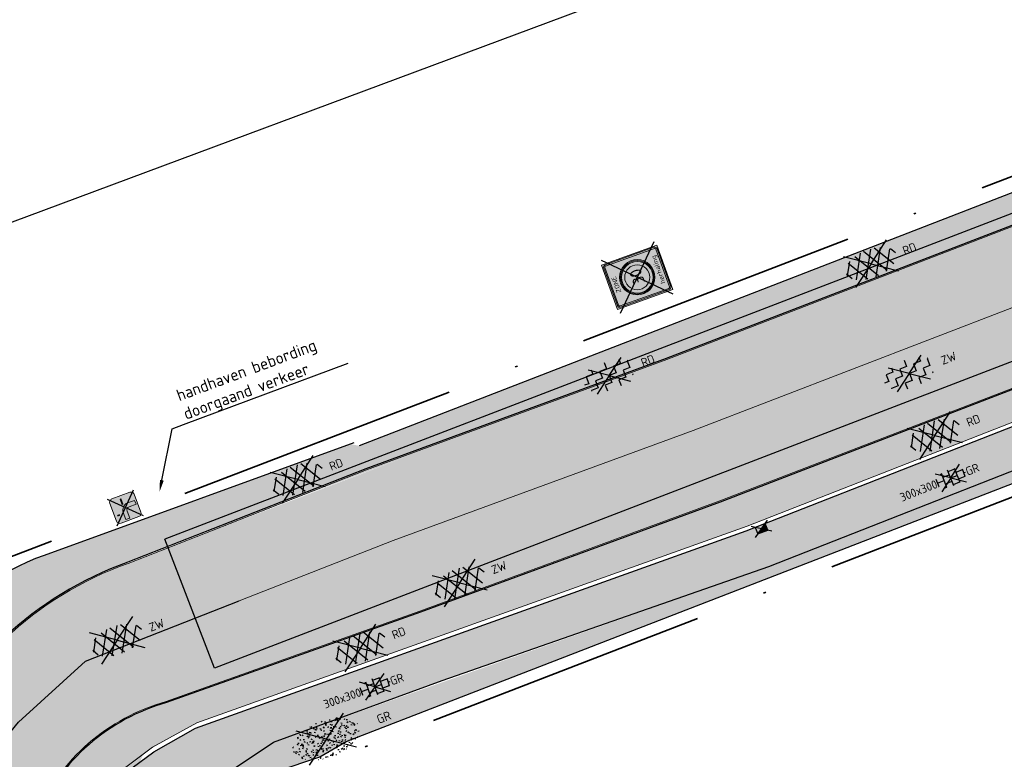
# Model space of a CAD drawing. Header units: metres. Extents: x 132493 to 135358, y 502695 to 503216.
# Tile 4 of 37: x 132541 to 132582, y 502750 to 502781. Entities that reach past the tile are written whole.
import ezdxf
from ezdxf import colors
from ezdxf.entities.mleader import LeaderData, LeaderLine
from ezdxf.enums import TextEntityAlignment as Align
from ezdxf.math import Vec2, Vec3

# ---------------------------------------------------------------- set-up
doc = ezdxf.new("R2010")
doc.units = ezdxf.units.M
doc.linetypes.add('XX-PROJECTGRENS', pattern=[18, 12, -3, 0, -3])
doc.layers.get('Defpoints').update_dxf_attribs({"color": 3})
for name, color, linetype, lineweight, plot in [('ARC- frezen asfalt rood', 232, 'Continuous', 20, False), ('ARC- frezen asfalt zwart', 174, 'Continuous', 35, False), ('ARC- groen', 92, 'Continuous', 35, False), ('ARC-opbreken asfalt rood', 11, 'Continuous', 20, False), ('ARC-opbreken asfalt zwart', 252, 'Continuous', 20, False)]:
    doc.layers.add(name, color=color, linetype=linetype, lineweight=lineweight, plot=plot)
doc.layers.add('ARC-opbreken karteltegels 300x300', color=9, linetype='Continuous', plot=False)
for name, color, linetype, lineweight in [('B-WE-VH-KANTVERHARDING-G', 2, 'Continuous', 25), ('N-WE-KG-GRENS_WERKGRENS-G', 5, 'XX-PROJECTGRENS', 35), ('N-WE-VH-VERHARDING_ASFALT_ZAAGSNEDE-G', 7, 'VH-ZAAGSNEDE', 25), ('V-WE-GR-GRAS-S', 3, 'Continuous', 25), ('V-WE-RI-KOLK-S', 7, 'Continuous', 25), ('V-WE-VH-GOOT_TEGEL-G', 170, 'Continuous', 18), ('V-WE-VH-KANTOPSLUITING_OPSLUITBAND_60X150-G', 32, 'VH-OPSLUITBAND_60X150-V', 25), ('V-WE-VH-KANTOPSLUITING_TROTTOIRBAND_130 150-G', 210, 'VH-TROTTOIRBAND_130-150-V', 25), ('V-WE-VH-VERHARDING_ASFALT-S', 2, 'Continuous', 25), ('V-WE-VH-VERHARDING_TEGEL_HALFST-S', 2, 'Continuous', 25), ('V-WE-VW-MARKERING_LANGS_STREEP_11_010-G', 7, 'VW-1-1_STREEP-V', 13), ('V-WE-VW-MARKERING_LANGS_STREEP_13_010-G', 7, 'VW-1-3_STREEP-V', 13), ('V-WE-VW-MARKERING_LANGS_STREEP_DOORGETROKKEN_010-G', 7, 'CONTINUOUS-V', 13), ('V-WE-VW-VERKEERSTEKEN_BORD_ONDERBORD-S', 7, 'Continuous', 25), ('V-WE-VW-VERKEERSTEKEN_BORD_ZONEBORD-S', 7, 'Continuous', 25), ('X-XX-AL-T25', 7, 'Continuous', 25)]:
    doc.layers.add(name, color=color, linetype=linetype, lineweight=lineweight)
doc.styles.add('NLCS-ISO', font='NLCS-ISO.ttf')
doc.styles.add('NLCS-ISO-M200-T25', font='NLCS-ISO.ttf', dxfattribs={"height": 0.5})
doc.styles.add('NLCS-RVV-M200-T25', font='NLCS-RVV.ttf')
doc.linetypes.add('CONTINUOUS-V', pattern='A,3.5,[24,NLCS.SHX,S=0.5,R=0,X=0,Y=0],3.5', length=7)
doc.linetypes.add('VH-OPSLUITBAND_60X150-V', pattern='A,4,-2,2,-2,2,[24,NLCS.SHX,S=1,R=0,X=0,Y=0],2,-2,2,-2', length=20)
doc.linetypes.add('VH-TROTTOIRBAND_130-150-V', pattern='A,2.5,[24,NLCS.SHX,S=1,R=0,X=0,Y=0],2.5,-2,2,-2,2,-2', length=15)
doc.linetypes.add('VH-ZAAGSNEDE', pattern='A,1e-05,-2.54,[181,NLCS.SHX,S=2.54,R=0,X=-2.54,Y=0],-5.08,[181,NLCS.SHX,S=2.54,R=180,X=2.54,Y=0],-2.54', length=10.16001)
doc.linetypes.add('VW-1-1_STREEP-V', pattern='A,1,-1,1,-1,0.5,[24,NLCS.SHX,S=0.5,R=0,X=0,Y=0],0.5,-1', length=6)
doc.linetypes.add('VW-1-3_STREEP-V', pattern='A,1,-3,0.5,[24,NLCS.SHX,S=0.5,R=0,X=0,Y=0],0.5,-3', length=8)

# ---------------------------------------------------------------- blocks, each defined once
blk = doc.blocks.new('V-SVH-TEGEL_300X300_DIK_HALFST_KL-SO')
at = {"transparency": 33554636}
h = blk.add_hatch(color=21, dxfattribs=at)
h.dxf.hatch_style = 1
h.paths.add_polyline_path([(0, 0.75), (-1.5, 0.75), (-1.5, -0.75), (0, -0.75)])
h.paths.add_polyline_path([(1.5, 1.5), (0, 1.5), (0, 0), (1.5, 0)])
h.paths.add_polyline_path([(1.5, 0), (0, 0), (0, -0.75), (0, -1.5), (1.5, -1.5)])
h.paths.add_polyline_path([(3, 0.75), (1.5, 0.75), (1.5, 0), (1.5, -0.75), (3, -0.75)])
for p, q in [((-3.08, 0.75), (-3, 0.75)), ((-3, -0.83), (-3, 0.83)), ((-3, 0), (-1.5, 0)), ((-1.84, 1.5), (-1.5, 1.5)), ((-1.5, -1.6), (-1.5, 1.6)), ((-1.5, 0.75), (0, 0.75)), ((0, -1.78), (0, 1.78)), ((0, 1.5), (1.5, 1.5)), ((0, 0), (1.5, 0)), ((1.5, -1.6), (1.5, 1.6)), ((1.5, 0.75), (3, 0.75)), ((3, -0.83), (3, 0.83)), ((3, 0), (3.39, 0)), ((-3.08, -0.75), (-3, -0.75)), ((-1.84, -1.5), (-1.5, -1.5)), ((-1.5, -0.75), (0, -0.75)), ((0, -1.5), (1.5, -1.5)), ((1.5, -0.75), (3, -0.75))]:
    blk.add_line(p, q)
at = {"ltscale": 0.1}
for q in [(-2.79, 2.01), (2.79, 2.01), (-2.81, -2.02), (2.81, -2.02)]:
    blk.add_line((0, 0), q, dxfattribs=at)
at = {"style": 'NLCS-ISO'}
blk.add_attdef('FORMAAT', text='', height=1.8, dxfattribs=at).set_placement((-3.18, 0), align=Align.MIDDLE_RIGHT)
blk.add_attdef('KLEUR', text='', height=1.8, dxfattribs=at).set_placement((3.49, 0), align=Align.MIDDLE_LEFT)
at = {"style": 'NLCS-ISO', "flags": 1}
blk.add_attdef('FUNCTIE', text='', height=1.8, dxfattribs=at).set_placement((0.12, -3.58), align=Align.MIDDLE_CENTER)
blk = doc.blocks.new('V-SRI-KOLK_TROTTOIR-SO')
blk.add_hatch(color=256).paths.add_polyline_path([(1.125, 0.75), (-1.125, 0.75), (-1.125, -0.75)])
at = {"ltscale": 0.1}
for p, q in [((-1.875, 1.25), (1.875, -1.25)), ((1.875, 1.25), (-1.875, -1.25))]:
    blk.add_line(p, q, dxfattribs=at)
blk.add_line((-1.125, -0.75), (1.125, 0.75))
at = {"flags": 128}
blk.add_lwpolyline([(-1.125, -0.75), (1.125, -0.75), (1.125, 0.75), (-1.125, 0.75)], close=True, dxfattribs=at)
blk = doc.blocks.new('V-SVH-ASFALT-SO')
at = {"ltscale": 0.1}
for p, q in [((-5.55, -0.57), (-4.02, 2.09)), ((-4.1, -2.05), (-1.24, 2.9)), ((0.56, -2.96), (-2.66, 2.62)), ((-2.19, -2.74), (1.08, 2.92)), ((2.68, -2.62), (-0.54, 2.96)), ((-0.01, -2.97), (3.13, 2.48)), ((4.51, -1.79), (1.85, 2.81)), ((-1.83, -2.81), (-4.5, 1.81)), ((2.47, -2.68), (4.88, 1.5)), ((5.64, 0.25), (4.96, 1.43)), ((-4.91, -1.48), (-5.64, -0.2))]:
    blk.add_line(p, q, dxfattribs=at)
for q in [(-4.9, 3.52), (4.9, 3.52), (-4.9, -3.52), (4.9, -3.52)]:
    blk.add_line((0, 0), q)
at = {"style": 'NLCS-ISO'}
blk.add_attdef('KLEUR', text='', height=1.8, dxfattribs=at).set_placement((7.3, 0), align=Align.MIDDLE_LEFT)
at = {"style": 'NLCS-ISO', "flags": 1}
blk.add_attdef('FUNCTIE', text='', height=1.8, dxfattribs=at).set_placement((0.12, -3.58), align=Align.MIDDLE_CENTER)
blk = doc.blocks.new('V-SVW-VERKEERSTEKEN_BORD_ONDERBORD_OB712A-SO')
at = {"true_color": 0xffffff}
h = blk.add_hatch(color=7, dxfattribs=at)
h.dxf.hatch_style = 1
edge = h.paths.add_edge_path()
edge.add_line((2.75, -2.02), (2.75, 2.02))
edge.add_arc((2.02, 2.02), 0.726, 0, 90)
edge.add_line((2.02, 2.75), (-2.02, 2.75))
edge.add_arc((-2.02, 2.02), 0.726, 90, 180)
edge.add_line((-2.75, 2.02), (-2.75, -2.02))
edge.add_arc((-2.02, -2.02), 0.726, 180, 270)
edge.add_line((-2.02, -2.75), (2.02, -2.75))
edge.add_arc((2.02, -2.02), 0.726, 270, 360)
h = blk.add_hatch(color=7, dxfattribs=at)
h.dxf.hatch_style = 1
h.paths.add_polyline_path([(-0.81, 0.77), (-2.38, 0.77), (-2.38, -0.1), (-0.81, -0.1, -0.414214), (-0.1, -0.81), (-0.1, -2.38), (0.77, -2.38), (0.77, -0.81, 0.414214)])
h = blk.add_hatch(color=7, dxfattribs=at)
h.dxf.hatch_style = 1
h.paths.add_polyline_path([(2.18, 0.5), (0.8, 0.5), (0.8, 0.11), (2.18, 0.11)])
at = {"color": 250, "true_color": 0x191919}
for points in [[(-2.96, -2.96), (2.96, 2.96)], [(-2.96, 2.96), (2.96, -2.96)]]:
    blk.add_lwpolyline(points, dxfattribs=at)
at = {"color": 250, "lineweight": 0, "true_color": 0x191919}
for points in [[(2.75, -2.02), (2.75, 2.02, 0.414214), (2.02, 2.75), (-2.02, 2.75, 0.414214), (-2.75, 2.02), (-2.75, -2.02, 0.414214), (-2.02, -2.75), (2.02, -2.75, 0.414214)], [(-0.1, -2.38), (-0.1, -0.81, 0.414214), (-0.81, -0.1), (-2.38, -0.1), (-2.38, 0.77), (-0.81, 0.77, -0.414214), (0.77, -0.81), (0.77, -2.38)]]:
    blk.add_lwpolyline(points, format="xyb", close=True, dxfattribs=at)
blk = doc.blocks.new('V-SVW-VERKEERSTEKEN_BORD_ZONEBORD BEGIN_A01_030-SO')
at = {"true_color": 0xffffff}
h = blk.add_hatch(color=7, dxfattribs=at)
h.dxf.hatch_style = 1
h.paths.add_polyline_path([(5, 6.25), (-5, 6.25), (-5, 0), (-4.76, 0), (-4.76, 5.49, -0.414214), (-4.23, 6.01), (4.25, 6.01, -0.414214), (4.77, 5.49), (4.77, 0), (5, 0)])
h = blk.add_hatch(color=7, dxfattribs=at)
h.dxf.hatch_style = 1
h.paths.add_polyline_path([(-4.49, 5.49, -0.414214), (-4.23, 5.75), (4.25, 5.75, -0.414214), (4.51, 5.49), (4.51, 0), (4.77, 0), (4.77, 5.49, 0.414214), (4.25, 6.01), (-4.23, 6.01, 0.414214), (-4.76, 5.49), (-4.76, 0), (-4.49, 0)])
h = blk.add_hatch(color=7, dxfattribs=at)
h.dxf.hatch_style = 1
h.paths.add_polyline_path([(4.51, 5.49, 0.414214), (4.25, 5.75), (-4.23, 5.75, 0.414214), (-4.49, 5.49), (-4.49, 0), (-3.75, 0, -1), (3.75, 0), (4.51, 0)])
h = blk.add_hatch(color=7, dxfattribs=at)
h.dxf.hatch_style = 1
h.paths.add_polyline_path([(-3.75, 0), (-3.55, 0, -1), (3.55, 0), (3.75, 0, 1)])
h = blk.add_hatch(color=7, dxfattribs=at)
h.dxf.hatch_style = 1
h.paths.add_polyline_path([(-3.55, 0), (-3.35, 0, -1), (3.35, 0), (3.55, 0, 1)])
h = blk.add_hatch(color=7, dxfattribs=at)
h.dxf.hatch_style = 1
h.paths.add_polyline_path([(-3.35, 0), (-2.65, 0, -1), (2.65, 0), (3.35, 0, 1)])
h = blk.add_hatch(color=7, dxfattribs=at)
h.dxf.hatch_style = 1
h.paths.add_polyline_path([(-2.65, 0), (2.65, 0, 1)])
h = blk.add_hatch(color=7, dxfattribs=at)
h.dxf.hatch_style = 1
h.paths.add_polyline_path([(5, 0), (4.77, 0), (4.77, -5.49, -0.414214), (4.25, -6.02), (-4.23, -6.02, -0.414214), (-4.76, -5.49), (-4.76, 0), (-5, 0), (-5, -6.25), (5, -6.25)])
h = blk.add_hatch(color=7, dxfattribs=at)
h.dxf.hatch_style = 1
h.paths.add_polyline_path([(-4.49, 0), (-4.76, 0), (-4.76, -5.49, 0.414214), (-4.23, -6.02), (4.25, -6.02, 0.414214), (4.77, -5.49), (4.77, 0), (4.51, 0), (4.51, -5.49, -0.414214), (4.25, -5.75), (-4.23, -5.75, -0.414214), (-4.49, -5.49)])
h = blk.add_hatch(color=7, dxfattribs=at)
h.dxf.hatch_style = 1
h.paths.add_polyline_path([(-3.75, 0), (-4.49, 0), (-4.49, -5.49, 0.414214), (-4.23, -5.75), (4.25, -5.75, 0.414214), (4.51, -5.49), (4.51, 0), (3.75, 0, -1)])
h = blk.add_hatch(color=7, dxfattribs=at)
h.dxf.hatch_style = 1
h.paths.add_polyline_path([(3.75, 0), (3.55, 0, -1), (-3.55, 0), (-3.75, 0, 1)])
h = blk.add_hatch(color=7, dxfattribs=at)
h.dxf.hatch_style = 1
h.paths.add_polyline_path([(3.55, 0), (3.35, 0, -1), (-3.35, 0), (-3.55, 0, 1)])
h = blk.add_hatch(color=7, dxfattribs=at)
h.dxf.hatch_style = 1
h.paths.add_polyline_path([(3.35, 0), (2.65, 0, -1), (-2.65, 0), (-3.35, 0, 1)])
h = blk.add_hatch(color=7, dxfattribs=at)
h.dxf.hatch_style = 1
h.paths.add_polyline_path([(2.65, 0), (-2.65, 0, 1)])
at = {"color": 250, "true_color": 0x191919}
for points in [[(-5.93, -5.93), (5.93, 5.93)], [(-5.93, 5.93), (5.93, -5.93)]]:
    blk.add_lwpolyline(points, dxfattribs=at)
at = {"color": 250, "lineweight": 0, "true_color": 0x191919}
blk.add_lwpolyline([(-5, 6.25), (5, 6.25), (5, -6.25), (-5, -6.25)], close=True, dxfattribs=at)
for points in [[(-4.23, 6.01), (4.25, 6.01, -0.414214), (4.77, 5.49), (4.77, -5.49, -0.414214), (4.25, -6.02), (-4.23, -6.02, -0.414214), (-4.76, -5.49), (-4.76, 5.49, -0.414214)], [(-4.23, 5.75), (4.25, 5.75, -0.414214), (4.51, 5.49), (4.51, -5.49, -0.414214), (4.25, -5.75), (-4.23, -5.75, -0.414214), (-4.49, -5.49), (-4.49, 5.49, -0.414214)]]:
    blk.add_lwpolyline(points, format="xyb", close=True, dxfattribs=at)
for radius in [3.75, 3.55, 3.35, 2.65]:
    blk.add_circle((0, 0), radius, dxfattribs=at)
at = {"color": 250, "true_color": 0x191919, "style": 'NLCS-RVV-M200-T25'}
for s, height, p in [('ZONE', 1, (0.02, 4.71)), ('30', 2.5, (0.1, 0))]:
    blk.add_text(s, height=height, dxfattribs=at).set_placement(p, align=Align.MIDDLE_CENTER)
blk.add_attdef('RVV_ONDERSCHRIFT', text='', height=1, dxfattribs=at).set_placement((0.02, -4.72), align=Align.MIDDLE_CENTER)
blk = doc.blocks.new('V-SVH-ASFALT_FREESVAK-SO')
at = {"ltscale": 0.1}
for q in [(-3.77, 2.71), (3.72, 2.71), (-3.8, -2.7), (3.74, -2.7)]:
    blk.add_line((-0.03, 0.01), q, dxfattribs=at)
at = {"flags": 128}
for points in [[(-3.12, 2.5), (-3.12, 1.56), (-4.69, 1.56), (-4.69, 0), (-5.65, 0)], [(0, 3), (0, 1.56), (-1.56, 1.56), (-1.56, 0), (-3.12, 0), (-3.12, -1.56), (-4.69, -1.56), (-4.69, -1.56), (-4.69, -1.67)], [(3.13, 2.5), (3.13, 1.56), (1.56, 1.56), (1.56, 0), (0, 0), (0, -1.56), (-1.56, -1.56), (-1.56, -2.88)], [(4.82, 1.56), (4.69, 1.56), (4.69, 0), (3.13, 0), (3.13, -1.56), (1.56, -1.56), (1.56, -2.88)], [(4.82, -1.56), (4.69, -1.56), (4.69, -1.67)]]:
    blk.add_lwpolyline(points, dxfattribs=at)
at = {"style": 'NLCS-ISO'}
blk.add_attdef('KLEUR', text='', height=1.8, dxfattribs=at).set_placement((7.3, -0.02), align=Align.MIDDLE_LEFT)
blk = doc.blocks.new('V-SGR-GRAS_01-SO')
at = {"ltscale": 0.1}
for p, q in [((-1.448, 0.644), (-1.521, 0.664)), ((-1.469, 0.576), (-1.482, 0.65)), ((0, 0), (-1.427, 1.027)), ((-1.302, 0.761), (-1.324, 0.774)), ((-1.284, 0.684), (-1.278, 0.759)), ((-1.154, 0.647), (-1.207, 0.7)), ((-0.939, 0.84), (-1.004, 0.878)), ((-0.968, 0.512), (-0.915, 0.565)), ((-0.892, 0.812), (-0.817, 0.812)), ((-0.873, 0.655), (-0.886, 0.729)), ((-0.871, 0.625), (-0.799, 0.644)), ((-0.73, 0.647), (-0.783, 0.7)), ((-0.689, 0.607), (-0.682, 0.682)), ((-0.576, 0.919), (-0.64, 0.957)), ((-0.562, 0.919), (-0.509, 0.972)), ((-0.441, 0.553), (-0.506, 0.59)), ((-0.427, 0.785), (-0.499, 0.804)), ((-0.425, 0.706), (-0.36, 0.743)), ((-0.305, 0.647), (-0.358, 0.7)), ((-0.317, 0.812), (-0.242, 0.812)), ((-0.316, 0.774), (-0.244, 0.793)), ((-0.278, 0.735), (-0.291, 0.809)), ((-0.212, 0.998), (-0.269, 1.031)), ((-0.078, 0.632), (-0.143, 0.669)), ((-0.093, 0.53), (-0.087, 0.604)), ((0, 0), (1.427, 1.027)), ((0.128, 0.636), (0.056, 0.656)), ((0.119, 0.647), (0.066, 0.7)), ((0.073, 0.993), (0.138, 1.031)), ((0.286, 0.711), (0.221, 0.748)), ((0.239, 0.923), (0.312, 0.942)), ((0.258, 0.812), (0.333, 0.812)), ((0.317, 0.814), (0.304, 0.888)), ((0.322, 0.565), (0.375, 0.618)), ((0.543, 0.647), (0.49, 0.7)), ((0.594, 0.925), (0.522, 0.945)), ((0.554, 0.619), (0.626, 0.638)), ((0.649, 0.79), (0.584, 0.827)), ((0.833, 0.812), (0.908, 0.812)), ((0.912, 0.894), (0.907, 0.925)), ((0.967, 0.647), (0.914, 0.7)), ((0.927, 0.764), (0.992, 0.802)), ((1.012, 0.869), (0.947, 0.906)), ((1.15, 0.777), (1.077, 0.796)), ((1.109, 0.767), (1.182, 0.787)), ((1.392, 0.647), (1.339, 0.7)), ((1.51, 0.581), (1.445, 0.619)), ((-1.964, -0.07), (-1.977, 0.004)), ((-1.93, 0.188), (-1.925, 0.244)), ((-1.893, 0.237), (-1.921, 0.253)), ((-1.668, 0.023), (-1.595, 0.043)), ((-1.596, 0.241), (-1.649, 0.294)), ((-1.53, 0.316), (-1.595, 0.353)), ((-1.517, 0.187), (-1.442, 0.187)), ((-1.358, 0.206), (-1.431, 0.226)), ((-1.427, 0.476), (-1.354, 0.496)), ((0, 0), (-1.427, -1.027)), ((-1.421, 0.131), (-1.356, 0.168)), ((-1.369, 0.009), (-1.382, 0.083)), ((-1.375, 0.106), (-1.322, 0.159)), ((-1.334, 0.111), (-1.328, 0.186)), ((-1.167, 0.395), (-1.232, 0.432)), ((-1.172, 0.241), (-1.225, 0.294)), ((-1.112, 0.172), (-1.04, 0.192)), ((-1.032, 0.028), (-1.097, 0.066)), ((-0.893, 0.496), (-0.965, 0.515)), ((-0.942, 0.187), (-0.867, 0.187)), ((-0.923, 0.418), (-0.858, 0.456)), ((-0.803, 0.057), (-0.875, 0.077)), ((-0.804, 0.474), (-0.869, 0.511)), ((-0.747, 0.241), (-0.8, 0.294)), ((-0.773, 0.089), (-0.786, 0.163)), ((-0.739, 0.034), (-0.732, 0.109)), ((-0.669, 0.107), (-0.734, 0.145)), ((-0.557, 0.321), (-0.485, 0.34)), ((-0.337, 0.347), (-0.41, 0.366)), ((-0.323, 0.241), (-0.376, 0.294)), ((-0.306, 0.186), (-0.371, 0.224)), ((-0.367, 0.187), (-0.292, 0.187)), ((-0.243, 0.017), (-0.17, 0.036)), ((-0.178, 0.169), (-0.191, 0.242)), ((-0.143, -0.043), (-0.137, 0.032)), ((-0.085, 0.159), (-0.032, 0.212)), ((-0.069, 0.189), (-0.004, 0.227)), ((0.057, 0.265), (-0.008, 0.303)), ((-0.002, 0.47), (0.071, 0.489)), ((0, 0), (1.427, -1.027)), ((0.101, 0.241), (0.048, 0.294)), ((0.218, 0.198), (0.146, 0.217)), ((0.208, 0.187), (0.283, 0.187)), ((0.313, 0.166), (0.385, 0.185)), ((0.42, 0.344), (0.355, 0.382)), ((0.417, 0.248), (0.404, 0.322)), ((0.429, 0.477), (0.494, 0.514)), ((0.526, 0.241), (0.472, 0.294)), ((0.555, -0.022), (0.49, 0.015)), ((0.502, 0.452), (0.509, 0.527)), ((0.684, 0.487), (0.611, 0.507)), ((0.774, 0.049), (0.701, 0.069)), ((0.784, 0.423), (0.719, 0.461)), ((0.783, 0.187), (0.858, 0.187)), ((0.918, 0.057), (0.853, 0.094)), ((0.868, 0.315), (0.941, 0.334)), ((0.95, 0.241), (0.897, 0.294)), ((1.012, 0.328), (0.999, 0.402)), ((1.147, 0.502), (1.082, 0.54)), ((1.098, 0.375), (1.104, 0.45)), ((1.239, 0.338), (1.167, 0.358)), ((1.183, 0.011), (1.255, 0.03)), ((1.206, 0.212), (1.259, 0.265)), ((1.282, 0.136), (1.217, 0.173)), ((1.283, 0.248), (1.348, 0.286)), ((1.374, 0.241), (1.321, 0.294)), ((1.358, 0.187), (1.433, 0.187)), ((1.424, 0.463), (1.496, 0.483)), ((1.645, 0.215), (1.58, 0.252)), ((1.607, 0.407), (1.594, 0.481)), ((1.693, 0.298), (1.7, 0.373)), ((1.795, 0.19), (1.722, 0.209)), ((1.738, 0.159), (1.81, 0.179)), ((1.798, 0.241), (1.745, 0.294)), ((1.933, 0.187), (1.948, 0.187)), ((-1.918, -0.157), (-1.854, -0.119)), ((-1.824, -0.083), (-1.897, -0.064)), ((-1.759, -0.13), (-1.823, -0.092)), ((-1.782, -0.301), (-1.729, -0.248)), ((-1.624, -0.496), (-1.689, -0.459)), ((-1.631, -0.572), (-1.684, -0.519)), ((-1.613, -0.166), (-1.667, -0.113)), ((-1.567, -0.438), (-1.492, -0.438)), ((-1.395, -0.051), (-1.46, -0.013)), ((-1.385, -0.462), (-1.378, -0.387)), ((-1.353, -0.281), (-1.281, -0.261)), ((-1.269, -0.232), (-1.341, -0.212)), ((-1.261, -0.417), (-1.326, -0.38)), ((-1.269, -0.557), (-1.282, -0.483)), ((-1.207, -0.572), (-1.26, -0.519)), ((-1.189, -0.166), (-1.242, -0.113)), ((-1.065, -0.386), (-1, -0.348)), ((-0.992, -0.438), (-0.917, -0.438)), ((-0.897, -0.338), (-0.962, -0.301)), ((-0.783, -0.572), (-0.836, -0.519)), ((-0.765, -0.166), (-0.818, -0.113)), ((-0.798, -0.132), (-0.726, -0.112)), ((-0.789, -0.539), (-0.782, -0.464)), ((-0.713, -0.381), (-0.786, -0.361)), ((-0.674, -0.477), (-0.687, -0.403)), ((-0.534, -0.259), (-0.599, -0.222)), ((-0.567, -0.098), (-0.502, -0.061)), ((-0.491, -0.248), (-0.438, -0.195)), ((-0.484, -0.436), (-0.411, -0.416)), ((-0.417, -0.438), (-0.342, -0.438)), ((-0.358, -0.572), (-0.411, -0.519)), ((-0.341, -0.166), (-0.394, -0.113)), ((-0.248, -0.091), (-0.32, -0.072)), ((-0.171, -0.18), (-0.236, -0.143)), ((-0.158, -0.529), (-0.23, -0.51)), ((-0.193, -0.616), (-0.187, -0.541)), ((-0.036, -0.547), (-0.101, -0.509)), ((-0.078, -0.398), (-0.091, -0.324)), ((0.066, -0.572), (0.013, -0.519)), ((0.084, -0.166), (0.031, -0.113)), ((0.072, -0.287), (0.144, -0.268)), ((0.192, -0.101), (0.127, -0.064)), ((0.158, -0.438), (0.233, -0.438)), ((0.308, -0.24), (0.235, -0.221)), ((0.327, -0.468), (0.262, -0.43)), ((0.287, -0.327), (0.352, -0.289)), ((0.393, -0.601), (0.446, -0.548)), ((0.49, -0.572), (0.437, -0.519)), ((0.452, -0.12), (0.459, -0.046)), ((0.508, -0.166), (0.455, -0.113)), ((0.517, -0.318), (0.504, -0.244)), ((0.69, -0.389), (0.625, -0.351)), ((0.627, -0.138), (0.7, -0.119)), ((0.733, -0.438), (0.808, -0.438)), ((0.785, -0.039), (0.85, -0.002)), ((0.863, -0.389), (0.791, -0.37)), ((0.799, -0.195), (0.852, -0.142)), ((0.914, -0.572), (0.861, -0.519)), ((0.932, -0.166), (0.879, -0.113)), ((0.942, -0.442), (1.014, -0.423)), ((1.053, -0.31), (0.988, -0.272)), ((1.048, -0.198), (1.054, -0.123)), ((1.112, -0.239), (1.099, -0.165)), ((1.141, -0.556), (1.206, -0.518)), ((1.329, -0.1), (1.256, -0.08)), ((1.339, -0.572), (1.286, -0.519)), ((1.356, -0.166), (1.303, -0.113)), ((1.308, -0.438), (1.383, -0.438)), ((1.419, -0.538), (1.346, -0.518)), ((1.416, -0.231), (1.351, -0.193)), ((1.497, -0.293), (1.569, -0.274)), ((1.639, -0.268), (1.704, -0.231)), ((1.643, -0.275), (1.65, -0.2)), ((1.684, -0.547), (1.736, -0.495)), ((1.707, -0.159), (1.694, -0.085)), ((1.713, -0.522), (1.71, -0.519)), ((1.779, -0.152), (1.715, -0.114)), ((1.781, -0.166), (1.728, -0.113)), ((1.884, -0.248), (1.812, -0.229)), ((-1.535, -0.657), (-1.498, -0.636)), ((-1.179, -0.67), (-1.252, -0.651)), ((-1.126, -0.784), (-1.191, -0.746)), ((-1.039, -0.585), (-0.967, -0.565)), ((-0.898, -0.654), (-0.845, -0.601)), ((-0.836, -0.943), (-0.853, -0.926)), ((-0.763, -0.705), (-0.828, -0.667)), ((-0.725, -0.889), (-0.652, -0.869)), ((-0.709, -0.902), (-0.644, -0.864)), ((-0.624, -0.819), (-0.696, -0.799)), ((-0.582, -0.994), (-0.587, -0.97)), ((-0.399, -0.626), (-0.464, -0.588)), ((-0.376, -0.979), (-0.429, -0.926)), ((-0.265, -0.992), (-0.33, -0.955)), ((-0.211, -0.614), (-0.146, -0.577)), ((-0.169, -0.74), (-0.097, -0.72)), ((-0.068, -0.968), (-0.141, -0.948)), ((-0.014, -1.008), (0.039, -0.955)), ((0.048, -0.979), (-0.005, -0.926)), ((0.021, -0.964), (0.008, -0.89)), ((0.099, -0.913), (0.034, -0.876)), ((0.172, -1.037), (0.218, -1.024)), ((0.397, -0.678), (0.325, -0.659)), ((0.386, -0.591), (0.459, -0.572)), ((0.462, -0.834), (0.397, -0.797)), ((0.402, -0.693), (0.409, -0.618)), ((0.472, -0.979), (0.419, -0.926)), ((0.617, -0.884), (0.604, -0.81)), ((0.643, -0.843), (0.708, -0.806)), ((0.701, -0.895), (0.773, -0.876)), ((0.825, -0.755), (0.76, -0.718)), ((0.856, -0.938), (0.844, -0.926)), ((0.953, -0.827), (0.88, -0.808)), ((0.998, -0.77), (1.004, -0.696)), ((1.188, -0.676), (1.123, -0.639)), ((1.212, -0.805), (1.199, -0.731)), ((1.256, -0.746), (1.328, -0.727)), ((1.551, -0.597), (1.486, -0.56))]:
    blk.add_line(p, q, dxfattribs=at)
at = {"ltscale": 0.1, "style": 'NLCS-ISO'}
blk.add_attdef('TYPE', text='', height=0.5, dxfattribs=at).set_placement((3.471, -0.016), align=Align.MIDDLE_CENTER)

msp = doc.modelspace()

# ---------------------------------------------------------------- hatches: boundary and pattern name
at = {"layer": 'ARC- frezen asfalt rood', "transparency": 33554559}
h = msp.add_hatch(color=256, dxfattribs=at)
h.dxf.hatch_style = 1
h.paths.add_polyline_path([(132598.704, 502778.39), (132572.845, 502768.392), (132546.897, 502758.623), (132546.777, 502758.935), (132572.656, 502768.882), (132598.536, 502778.829)])
at = {"layer": 'ARC- frezen asfalt zwart', "transparency": 33554559}
h = msp.add_hatch(color=256, dxfattribs=at)
h.dxf.hatch_style = 1
h.paths.add_polyline_path([(132600.634, 502773.368), (132548.876, 502753.474), (132546.918, 502758.577), (132598.722, 502778.344)])
at = {"layer": 'ARC- groen', "transparency": 33554559}
h = msp.add_hatch(color=256, dxfattribs=at)
h.dxf.hatch_style = 1
h.paths.add_polyline_path([(132621.342, 502775.434), (132620.472, 502775.846), (132610.245, 502771.948), (132578.195, 502759.548), (132554.762, 502750.469), (132553.437, 502749.769), (132547.828, 502747.866), (132551.384, 502750.338), (132572.39, 502757.774), (132599.983, 502768.571), (132621.622, 502777.116), (132622.151, 502775.829), (132623.217, 502773.715), (132622.403, 502773.307)])
at = {"layer": 'ARC-opbreken asfalt rood', "transparency": 33554559}
h = msp.add_hatch(color=256, dxfattribs=at)
h.dxf.hatch_style = 1
edge = h.paths.add_edge_path()
edge.add_arc((132507.478, 503061.996), 297, 293.53359, 298.05604)
edge.add_line((132647.168, 502799.897), (132640.922, 502796.983))
edge.add_arc((132211.467, 503791.302), 1083.098, 291.102333, 293.359956, ccw=False)
edge.add_line((132601.42, 502780.838), (132584.296, 502774.244))
edge.add_line((132584.296, 502774.244), (132555.018, 502762.894))
edge.add_line((132555.018, 502762.894), (132554.66, 502762.968))
edge.add_line((132554.66, 502762.968), (132549.641, 502761.141))
edge.add_line((132549.641, 502761.141), (132546.632, 502758.862))
edge.add_line((132546.632, 502758.862), (132609.596, 502783.063))
edge.add_line((132609.596, 502783.063), (132617.519, 502786.133))
edge.add_line((132617.519, 502786.133), (132626.067, 502789.698))
h = msp.add_hatch(color=256, dxfattribs=at)
h.dxf.hatch_style = 1
h.paths.add_polyline_path([(132565.472, 502758.728), (132547.71, 502752.318), (132548.126, 502751.16), (132559.792, 502755.326), (132571.459, 502759.493), (132579.658, 502762.706), (132587.96, 502765.959), (132596.306, 502769.225), (132604.652, 502772.492), (132610.791, 502774.892), (132610.352, 502776.015)])
h = msp.add_hatch(color=256, dxfattribs=at)
h.dxf.hatch_style = 1
edge = h.paths.add_edge_path()
edge.add_line((132537.706, 502735.292), (132536.533, 502737.747))
edge.add_arc((132550.233, 502743.836), 14.992, 109.6186, 203.9626, ccw=False)
edge.add_line((132545.199, 502757.957), (132546.897, 502758.623))
edge.add_line((132546.897, 502758.623), (132546.777, 502758.935))
edge.add_line((132546.777, 502758.935), (132549.787, 502761.214))
edge.add_line((132549.787, 502761.214), (132541.677, 502758.262))
edge.add_arc((132544.825, 502749.192), 9.601, 109.1412, 146.0847)
edge.add_arc((132551.314, 502743.832), 17.995, 143.4498, 184.4502)
edge.add_line((132533.373, 502742.436), (132535.131, 502736.75))
edge.add_line((132535.131, 502736.75), (132536.157, 502734.569))
edge.add_line((132536.157, 502734.569), (132537.706, 502735.292))
h = msp.add_hatch(color=256, dxfattribs=at)
h.dxf.hatch_style = 1
edge = h.paths.add_edge_path()
edge.add_line((132544.516, 502738.068), (132544.032, 502739.637))
edge.add_line((132544.032, 502739.637), (132542.762, 502743.956))
edge.add_arc((132546.19, 502745.428), 3.73, 130.242, 203.2401, ccw=False)
edge.add_line((132543.78, 502748.275), (132546.061, 502749.982))
edge.add_line((132546.061, 502749.982), (132548.126, 502751.16))
edge.add_line((132548.126, 502751.16), (132547.713, 502752.319))
edge.add_arc((132549.552, 502743.502), 9.007, 101.7776, 155.5554)
edge.add_arc((132549.155, 502743.812), 8.518, 156.3461, 206.9929)
edge.add_line((132541.564, 502739.945), (132542.657, 502737.658))
edge.add_line((132542.657, 502737.658), (132542.952, 502737.799))
edge.add_line((132542.952, 502737.799), (132550.258, 502722.718))
edge.add_arc((132640.349, 502765.171), 99.592, 195.79157, 205.23109, ccw=False)
at = {"layer": 'ARC-opbreken asfalt zwart', "transparency": 33554559}
h = msp.add_hatch(color=256, dxfattribs=at)
h.dxf.hatch_style = 1
edge = h.paths.add_edge_path()
edge.add_line((132542.657, 502737.658), (132541.564, 502739.946))
edge.add_arc((132549.154, 502743.812), 8.518, 156.3459, 206.989, ccw=False)
edge.add_arc((132549.031, 502744.04), 8.315, 105.3223, 157.4467, ccw=False)
edge.add_line((132546.834, 502752.059), (132552.213, 502753.974))
edge.add_line((132552.213, 502753.974), (132557.593, 502755.889))
edge.add_line((132557.593, 502755.889), (132570.306, 502760.556))
edge.add_line((132570.306, 502760.556), (132587.209, 502767.063))
edge.add_line((132587.209, 502767.063), (132604.338, 502773.645))
edge.add_line((132604.338, 502773.645), (132610.352, 502776.015))
edge.add_line((132610.352, 502776.015), (132610.791, 502774.892))
edge.add_line((132610.791, 502774.892), (132629.946, 502782.367))
edge.add_line((132629.946, 502782.367), (132629.446, 502783.521))
edge.add_line((132629.446, 502783.521), (132636.879, 502786.699))
edge.add_line((132636.879, 502786.699), (132644.313, 502789.876))
edge.add_line((132644.313, 502789.876), (132659.337, 502797.811))
edge.add_line((132659.337, 502797.811), (132674.022, 502806.358))
edge.add_line((132674.022, 502806.358), (132681.85, 502812.029))
edge.add_line((132681.85, 502812.029), (132686.474, 502815.649))
edge.add_line((132686.474, 502815.649), (132691.098, 502819.27))
edge.add_line((132691.098, 502819.27), (132692.111, 502818.049))
edge.add_line((132692.111, 502818.049), (132700.82, 502824.822))
edge.add_arc((132705.813, 502825.78), 5.084, 128.3148, 190.862, ccw=False)
edge.add_line((132702.661, 502829.769), (132707.634, 502834.265))
edge.add_line((132707.634, 502834.265), (132703.685, 502838.672))
edge.add_line((132703.685, 502838.672), (132700.43, 502835.66))
edge.add_arc((132697.867, 502839.231), 4.395, 291.8304, 305.6604, ccw=False)
edge.add_line((132699.502, 502835.151), (132693.185, 502830.34))
edge.add_line((132693.185, 502830.34), (132691.595, 502829.116))
edge.add_line((132691.595, 502829.116), (132692.313, 502828.188))
edge.add_line((132692.313, 502828.188), (132685.531, 502822.956))
edge.add_line((132685.531, 502822.956), (132677.923, 502817.087))
edge.add_line((132677.923, 502817.087), (132674.188, 502814.381))
edge.add_line((132674.188, 502814.381), (132670.452, 502811.675))
edge.add_line((132670.452, 502811.675), (132664.592, 502808.037))
edge.add_line((132664.592, 502808.037), (132662.944, 502807.014))
edge.add_line((132662.944, 502807.014), (132665.14, 502803.406))
edge.add_arc((132507.624, 503062.069), 302.85, 291.02465, 301.3399, ccw=False)
edge.add_line((132616.277, 502779.381), (132603.901, 502774.624))
edge.add_line((132603.901, 502774.624), (132601.801, 502780.087))
edge.add_line((132601.801, 502780.087), (132598.536, 502778.829))
edge.add_line((132598.536, 502778.829), (132600.634, 502773.368))
edge.add_line((132600.634, 502773.368), (132586.822, 502768.059))
edge.add_line((132586.822, 502768.059), (132569.962, 502761.579))
edge.add_line((132569.962, 502761.579), (132548.876, 502753.474))
edge.add_line((132548.876, 502753.474), (132546.915, 502758.576))
edge.add_line((132546.915, 502758.576), (132545.217, 502757.91))
edge.add_arc((132550.233, 502743.836), 14.942, 109.6156, 156.7878)
edge.add_arc((132550.233, 502743.836), 14.942, 156.7878, 203.9599)
edge.add_line((132536.579, 502737.768), (132537.706, 502735.292))
edge.add_line((132537.706, 502735.292), (132542.657, 502737.658))
at = {"layer": 'ARC-opbreken karteltegels 300x300', "transparency": 33554559}
h = msp.add_hatch(color=256, dxfattribs=at)
h.dxf.hatch_style = 1
edge = h.paths.add_edge_path()
edge.add_line((132544.742, 502745.897), (132544.925, 502743.491))
edge.add_line((132544.925, 502743.491), (132543.74, 502742.453))
edge.add_line((132543.74, 502742.453), (132543.449, 502742.248))
edge.add_line((132543.449, 502742.248), (132542.876, 502744.16))
edge.add_arc((132545.984, 502745.49), 3.381, 165.8358, 203.1597, ccw=False)
edge.add_arc((132545.984, 502745.49), 3.381, 128.5118, 165.8358, ccw=False)
edge.add_line((132543.879, 502748.135), (132546.302, 502749.927))
edge.add_line((132546.302, 502749.927), (132548.079, 502750.93))
edge.add_line((132548.079, 502750.93), (132559.755, 502755.11))
edge.add_line((132559.755, 502755.11), (132571.43, 502759.289))
edge.add_line((132571.43, 502759.289), (132579.722, 502762.541))
edge.add_line((132579.722, 502762.541), (132588.014, 502765.792))
edge.add_line((132588.014, 502765.792), (132596.366, 502769.071))
edge.add_line((132596.366, 502769.071), (132604.717, 502772.351))
edge.add_line((132604.717, 502772.351), (132612.942, 502775.562))
edge.add_line((132612.942, 502775.562), (132621.166, 502778.774))
edge.add_arc((132621.764, 502777.353), 1.542, 26.3692, 112.827, ccw=False)
edge.add_line((132623.145, 502778.038), (132623.208, 502777.915))
edge.add_line((132623.208, 502777.915), (132621.622, 502777.116))
edge.add_line((132621.622, 502777.116), (132613.552, 502773.948))
edge.add_line((132613.552, 502773.948), (132605.482, 502770.781))
edge.add_line((132605.482, 502770.781), (132572.39, 502757.774))
edge.add_line((132572.39, 502757.774), (132558.53, 502752.947))
edge.add_line((132558.53, 502752.947), (132551.384, 502750.338))
edge.add_line((132551.384, 502750.338), (132544.742, 502745.897))

# ---------------------------------------------------------------- linework, layer by layer
at = {"layer": 'B-WE-VH-KANTVERHARDING-G', "flags": 128}
for points in [[(132691.594, 502829.115), (132670.011, 502812.738, -0.037295), (132641.071, 502797.047, -0.011872), (132584.447, 502774.302), (132555.018, 502762.894)], [(132692.26, 502828.256), (132677.893, 502817.127), (132670.424, 502811.716), (132658.707, 502804.443), (132641.579, 502795.722), (132626.439, 502789.251), (132617.746, 502786.003), (132601.975, 502779.647), (132584.891, 502773.082), (132568.035, 502766.594), (132555.303, 502761.919), (132545.199, 502757.957, 0.436598), (132536.533, 502737.747), (132537.706, 502735.292)], [(132610.848, 502774.745), (132610.352, 502776.015), (132604.356, 502773.599), (132587.227, 502767.016), (132570.323, 502760.509), (132557.61, 502755.842), (132546.849, 502752.012, 0.473158), (132541.564, 502739.946), (132542.657, 502737.658)]]:
    msp.add_lwpolyline(points, format="xyb", dxfattribs=at)
msp.add_lwpolyline([(132547.828, 502747.866), (132553.347, 502749.718), (132554.466, 502750.36), (132586.108, 502762.612), (132617.751, 502774.865), (132620.472, 502775.846), (132621.342, 502775.434), (132622.403, 502773.307)], dxfattribs=at)
at = {"layer": 'Defpoints', "elevation": -7055.85, "flags": 128}
msp.add_lwpolyline([(132515.641, 502694.521), (132493.176, 502754.837), (132672.914, 502821.781), (132690.452, 502774.691), (132565.468, 502728.141), (132570.395, 502714.914)], close=True, dxfattribs=at)
at = {"layer": 'Defpoints', "ltscale": 2.5, "flags": 128}
msp.add_lwpolyline([(132539.008, 502738.981, -0.119595), (132537.837, 502744.083, -0.160985), (132540.566, 502751.182), (132543.409, 502753.764), (132549.933, 502756.322)], format="xyb", dxfattribs=at)
at = {"layer": 'N-WE-KG-GRENS_WERKGRENS-G', "flags": 128}
msp.add_lwpolyline([(132714.225, 502831.39), (132712.74, 502830.016), (132714.173, 502827.105), (132719.425, 502816.187), (132713.917, 502811.823, 0.041618), (132718.643, 502809.629, 0.097455), (132725.88, 502809.065), (132725.813, 502804.753), (132725.61, 502797.809), (132725.105, 502797.823, -0.135959), (132716.37, 502797.175), (132711.357, 502798.433), (132706.393, 502799.679), (132700.269, 502800.253, -0.009927), (132677.642, 502796.22), (132632.478, 502780.041), (132631.33, 502779.151), (132632.05, 502777.587), (132622.169, 502772.657), (132620.972, 502775.056), (132620.452, 502775.302), (132554.713, 502749.919), (132553.552, 502749.259), (132548.052, 502747.414), (132545.408, 502745.62), (132545.464, 502743.712), (132548.27, 502740.204), (132546.198, 502738.552), (132547.273, 502736.374), (132545.773, 502735.687), (132549.511, 502726.13), (132550.995, 502723.076), (132548.611, 502721.918), (132542.863, 502733.749), (132538.4, 502731.58), (132545.62, 502716.67), (132539.154, 502713.583), (132538.379, 502715.207), (132538.83, 502715.423, 0.125806), (132540.864, 502717.121), (132538.223, 502722.586), (132533.092, 502720.17), (132531.99, 502722.496), (132537.068, 502724.965), (132534.565, 502730.134), (132532.655, 502734.077), (132529.445, 502740.761, 0.38851), (132526.441, 502741.975), (132517.361, 502738.587), (132516.341, 502741.247), (132514.334, 502748.372), (132518.76, 502750.018), (132518.708, 502750.159), (132537.466, 502757.124), (132545.227, 502760.107), (132545.343, 502759.991), (132617.218, 502787.565, 0.053036), (132670.152, 502814.142), (132672.327, 502817.632), (132670.755, 502818.611), (132672.194, 502820.922), (132670.451, 502822.027), (132673.803, 502827.286), (132676.711, 502830.366), (132678.636, 502831.835), (132679.364, 502829.718), (132686.54, 502831.996), (132685.889, 502832.792), (132687.784, 502834.344), (132685.892, 502836.655, -0.033635), (132681.757, 502842.462), (132688.147, 502846.916), (132694.781, 502837.397), (132696.554, 502838.886), (132699.439, 502838.523), (132704.648, 502843.328), (132708.693, 502846.94), (132708.789, 502849.325), (132723.076, 502862.505, 0.073083), (132734.93, 502877.17), (132757.828, 502915.905), (132758.696, 502915.41), (132759.168, 502916.208), (132760.391, 502915.429), (132762.034, 502915.851, -0.026489), (132766.151, 502921.632), (132767.803, 502923.535, -0.148382), (132790.477, 502936.941), (132818.007, 502943.899), (132826.672, 502946.2), (132835.264, 502948.54), (132853.031, 502954.72), (132855.543, 502955.594), (132893.667, 502969.935), (132911.425, 502976.552), (132985.937, 503003.555), (133023.571, 503017.07), (133037.473, 503022.042), (133036.828, 503023.836), (133048.372, 503027.895), (133048.975, 503026.107), (133048.991, 503026.113), (133116.416, 503049.937), (133129.594, 503053.973), (133207.877, 503083.082), (133221.602, 503088.229), (133252.581, 503100.41), (133277.393, 503110.443), (133306.069, 503122.394), (133329.692, 503132.107), (133343.751, 503138.208), (133361.837, 503145.78), (133391.048, 503157.409), (133404.405, 503161.707), (133414.368, 503164.465), (133423.338, 503166.665), (133422.764, 503168.092), (133426.054, 503169.422), (133426.863, 503167.42), (133431.538, 503168.304), (133432.861, 503169.705, -0.012525), (133446.195, 503172.025), (133446.427, 503171.142), (133453.695, 503172.435), (133464.244, 503174.558), (133468.751, 503175.698), (133481.347, 503179.803), (133494.584, 503184.524), (133505.986, 503189.24), (133509.745, 503190.505), (133516.547, 503192.908), (133520.249, 503182.162), (133500.01, 503174.427), (133496.13, 503172.727), (133491.379, 503168.182), (133489.969, 503172.137, -0.001551), (133487.167, 503171.147, -0.023656), (133473.917, 503167.219, -0.090258), (133471.022, 503165.294), (133449.109, 503158.534), (133447.971, 503161.966), (133447.234, 503162.671, 0.052266), (133400.801, 503151.158), (133401.032, 503146.319), (133398.182, 503145.874), (133389.707, 503144.549, 0.007004), (133353.896, 503130.476, 0.00058), (133350.949, 503129.266), (133350.488, 503128.304), (133331.434, 503120.137), (133318.711, 503114.684), (133316.063, 503108.086), (133308.671, 503105.028), (133301.214, 503108.414), (133286.996, 503102.612), (133286.864, 503102.664), (133275.248, 503097.913), (133256.641, 503090.282), (133233.221, 503081.259), (133231.439, 503077.362), (133227.629, 503079.105), (133217.674, 503075.269), (133153.435, 503051.279), (133140.996, 503046.855), (133135.587, 503044.984), (133134.688, 503047.481), (133133.49, 503047.049, 0.110259), (133115.827, 503035.848), (133100.736, 503020.774, 0.265135), (133098.64, 503013.13), (133089.707, 503009.984, 0.257939), (133083.443, 503014.528, 0.006082), (133083.249, 503014.549), (133077.967, 503015.071), (133061.92, 503016.654, 0.110369), (133041.138, 503014.117), (133025.633, 503008.609), (133021.665, 503007.256), (133021.387, 503008.032), (132937.622, 502978.218), (132938.361, 502976.202), (132914.777, 502967.54), (132913.474, 502967.061, 0.415091), (132911.784, 502963.396), (132912.511, 502961.436), (132902.765, 502957.806), (132902.242, 502959.217, 0.414546), (132897.868, 502961.222), (132896.431, 502960.688), (132859.009, 502946.768), (132839.946, 502940.011), (132837.192, 502939.034, 0.419067), (132835.142, 502934.641), (132835.591, 502933.439), (132826.051, 502929.845), (132824.715, 502933.435, 0.382663), (132821.877, 502934.924), (132821.657, 502934.868), (132792.84, 502927.585, 0.199942), (132770.147, 502910.61), (132769.103, 502908.844), (132764.332, 502900.772), (132764.837, 502894.878, -0.023781), (132742.356, 502859.092, -0.025284), (132736.336, 502852.282, -0.00557), (132713.857, 502831.058)], format="xyb", dxfattribs=at)
at = {"layer": 'N-WE-VH-VERHARDING_ASFALT_ZAAGSNEDE-G', "ltscale": 0.25, "flags": 128}
for points in [[(132598.536, 502778.829), (132546.777, 502758.935)], [(132600.634, 502773.368), (132548.876, 502753.474)], [(132548.876, 502753.474), (132546.777, 502758.935)]]:
    msp.add_lwpolyline(points, dxfattribs=at)
at = {"layer": 'V-WE-VH-GOOT_TEGEL-G', "flags": 128}
msp.add_lwpolyline([(132544.032, 502739.637), (132542.762, 502743.956, -0.329742), (132543.78, 502748.275), (132546.253, 502750.126), (132548.126, 502751.16), (132571.459, 502759.493), (132620.836, 502778.819), (132629.946, 502782.367), (132654.327, 502791.707), (132663.02, 502795.052), (132678.869, 502800.645), (132696.36, 502806.637)], format="xyb", dxfattribs=at)
at = {"layer": 'V-WE-VH-KANTOPSLUITING_OPSLUITBAND_60X150-G', "flags": 128}
msp.add_lwpolyline([(132544.925, 502743.491), (132544.742, 502745.897), (132551.384, 502750.338), (132558.53, 502752.947), (132572.39, 502757.774), (132605.482, 502770.781), (132621.622, 502777.116), (132622.142, 502775.825), (132623.216, 502773.715)], dxfattribs=at)
at = {"layer": 'V-WE-VH-KANTOPSLUITING_TROTTOIRBAND_130 150-G', "flags": 128}
for points in [[(132545.437, 502735.613), (132542.876, 502744.16, -0.337742), (132543.879, 502748.135), (132546.302, 502749.927), (132548.079, 502750.93), (132571.43, 502759.289), (132588.014, 502765.792), (132604.717, 502772.351), (132621.166, 502778.774, -0.39622), (132623.145, 502778.038), (132623.848, 502776.643)], [(132519.403, 502749.723), (132522.523, 502750.993, -0.089024), (132525.428, 502751.711), (132529.062, 502751.907, 0.159709), (132534.893, 502754.217), (132536.017, 502755.156), (132536.85, 502754.541, -0.162598), (132541.677, 502758.262), (132554.805, 502763.041)]]:
    msp.add_lwpolyline(points, format="xyb", dxfattribs=at)
at = {"layer": 'V-WE-VW-MARKERING_LANGS_STREEP_11_010-G', "ltscale": 2.5, "flags": 128}
for points in [[(132549.943, 502759.764), (132545.217, 502757.91, 0.4366), (132536.579, 502737.768), (132537.237, 502736.39)], [(132552.213, 502753.974), (132546.834, 502752.059, 0.473075), (132541.519, 502739.924), (132542.098, 502738.713)]]:
    msp.add_lwpolyline(points, format="xyb", dxfattribs=at)
at = {"layer": 'V-WE-VW-MARKERING_LANGS_STREEP_13_010-G', "ltscale": 2.5, "flags": 128}
msp.add_lwpolyline([(132549.933, 502756.322), (132556.457, 502758.881), (132569.179, 502763.551), (132586.059, 502770.049), (132603.166, 502776.623), (132618.922, 502782.973), (132627.647, 502786.232), (132642.957, 502792.777), (132660.304, 502801.609), (132672.237, 502809.016), (132680.333, 502814.568), (132698.144, 502828.975)], dxfattribs=at)
at = {"layer": 'V-WE-VW-MARKERING_LANGS_STREEP_DOORGETROKKEN_010-G', "flags": 128}
for points in [[(132692.312, 502828.188), (132677.923, 502817.087), (132670.452, 502811.675), (132658.732, 502804.399), (132641.6, 502795.677), (132626.457, 502789.204), (132617.764, 502785.956), (132601.994, 502779.601), (132584.909, 502773.036), (132568.053, 502766.547), (132555.321, 502761.872), (132549.943, 502759.764)], [(132620.635, 502780.197), (132620.08, 502779.989), (132604.338, 502773.645), (132587.209, 502767.063), (132570.306, 502760.556), (132557.593, 502755.889), (132552.213, 502753.974)]]:
    msp.add_lwpolyline(points, dxfattribs=at)

# ---------------------------------------------------------------- block references
at = {"layer": 'V-WE-GR-GRAS-S', "xscale": 0.7500000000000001, "yscale": 0.7500000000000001, "zscale": 0.475, "rotation": 20.98449666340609}
msp.add_blockref('V-SGR-GRAS_01-SO', (132553.624, 502750.465), dxfattribs=at).add_auto_attribs({'TYPE': 'GR'})
at = {"layer": 'V-WE-RI-KOLK-S', "xscale": 0.2, "yscale": 0.2, "zscale": 0.2, "rotation": 201.4101462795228}
msp.add_blockref('V-SRI-KOLK_TROTTOIR-SO', (132572.073, 502759.38, 0.224), dxfattribs=at)
at = {"layer": 'V-WE-VH-VERHARDING_ASFALT-S'}
for name, p, xscale, yscale, zscale, rotation, values in [('V-SVH-ASFALT-SO', (132576.718, 502770.613, -0.216), 0.2, 0.2, 0.2, 21.41129646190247, {'KLEUR': 'RD'}), ('V-SVH-ASFALT_FREESVAK-SO', (132578.342, 502765.961, -0.226), 0.2, 0.2, 0.2, 21.41129646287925, {'KLEUR': 'ZW'}), ('V-SVH-ASFALT_FREESVAK-SO', (132565.621, 502765.87), 0.2000000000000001, 0.2000000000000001, 0.2000000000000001, 21.31870877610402, {'KLEUR': 'RD'}), ('V-SVH-ASFALT-SO', (132579.426, 502763.332, -0.226), 0.2, 0.2, 0.2, 21.41129646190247, {'KLEUR': 'RD'}), ('V-SVH-ASFALT-SO', (132552.408, 502761.471), 0.2, 0.2, 0.2, 21.41129646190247, {'KLEUR': 'RD'}), ('V-SVH-ASFALT-SO', (132559.276, 502757.082), 0.2, 0.2, 0.2, 21.41129646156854, {'KLEUR': 'ZW'}), ('V-SVH-ASFALT-SO', (132544.754, 502754.655), 0.2, 0.2, 0.2, 20.98278979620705, {'KLEUR': 'ZW'}), ('V-SVH-ASFALT-SO', (132555.064, 502754.324), 0.2, 0.2, 0.2, 21.41129646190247, {'KLEUR': 'RD'})]:
    msp.add_blockref(name, p, dxfattribs=dict(at, xscale=xscale, yscale=yscale, zscale=zscale, rotation=rotation)).add_auto_attribs(values)
at = {"layer": 'V-WE-VH-VERHARDING_TEGEL_HALFST-S', "xscale": 0.2, "yscale": 0.2, "zscale": 0.2}
for p, rotation in [((132580.097, 502761.531, -0.28), 21.59920159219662), ((132555.683, 502752.677), 19.25248782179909)]:
    msp.add_blockref('V-SVH-TEGEL_300X300_DIK_HALFST_KL-SO', p, dxfattribs=dict(at, rotation=rotation)).add_auto_attribs({'FORMAAT': '300x300', 'KLEUR': 'GR'})
at = {"layer": 'V-WE-VW-VERKEERSTEKEN_BORD_ONDERBORD-S', "xscale": 0.2, "yscale": 0.2, "zscale": 0.2, "rotation": 110.7578938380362}
msp.add_blockref('V-SVW-VERKEERSTEKEN_BORD_ONDERBORD_OB712A-SO', (132545.101, 502760.27), dxfattribs=at)
at = {"layer": 'V-WE-VW-VERKEERSTEKEN_BORD_ZONEBORD-S', "xscale": 0.2, "yscale": 0.2, "zscale": 0.2, "rotation": 109.8683920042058}
msp.add_blockref('V-SVW-VERKEERSTEKEN_BORD_ZONEBORD BEGIN_A01_030-SO', (132566.805, 502770.04), dxfattribs=at).add_auto_attribs({'RVV_ONDERSCHRIFT': 'herhaling'})

# ---------------------------------------------------------------- leaders
at = {"layer": 'X-XX-AL-T25'}
ml = msp.add_multileader_mtext('Standard', dxfattribs=at)
ml.set_content('handhaven bebording \\Pdoorgaand verkeer', color=256, style='NLCS-ISO-M200-T25')
ml.set_leader_properties(color=256, linetype='ByLayer', lineweight=-1)
ml.build(insert=Vec2(0, 0))
ml.multileader.update_dxf_attribs({"text_left_attachment_type": 5, "text_right_attachment_type": 5, "dogleg_length": 0.5, "arrow_head_size": 0.5})
ctx = ml.context
ctx.base_point, ctx.char_height, ctx.arrow_head_size, ctx.landing_gap_size, ctx.plane_origin, ctx.plane_x_axis, ctx.plane_y_axis = Vec3(132547.56, 502763.792), 0.5, 0.5, 0.18, Vec3(132544.993, 502760.997), Vec3(0.937112, 0.349028), Vec3(-0.349028, 0.937112)
ctx.left_attachment, ctx.right_attachment = 5, 5
notes = []
notes.append((ctx, [(0, (1, 1, 0), (132547.091, 502763.618), (0.937112, 0.349028), 0.5, [(0, [(132546.548, 502760.944)], 0, [])])]))
ctx.mtext.insert, ctx.mtext.text_direction, ctx.mtext.rotation, ctx.mtext.flow_direction = Vec3(132547.21, 502765.245), Vec3(0.937112, 0.349028), 0.356534, 5
for ctx, leaders in notes:
    for number, flags, end, landing, length, lines in leaders:
        leader = LeaderData()
        leader.index, (leader.has_last_leader_line, leader.has_dogleg_vector, leader.attachment_direction) = number, flags
        leader.last_leader_point, leader.dogleg_vector, leader.dogleg_length = Vec3(end), Vec3(landing), length
        for number, points, colour, breaks in lines:
            line = LeaderLine()
            line.index, line.vertices, line.color, line.breaks = number, Vec3.list(points), colors.encode_raw_color(colour), breaks
            leader.lines.append(line)
        ctx.leaders.append(leader)

doc.saveas('drawing.dxf')
